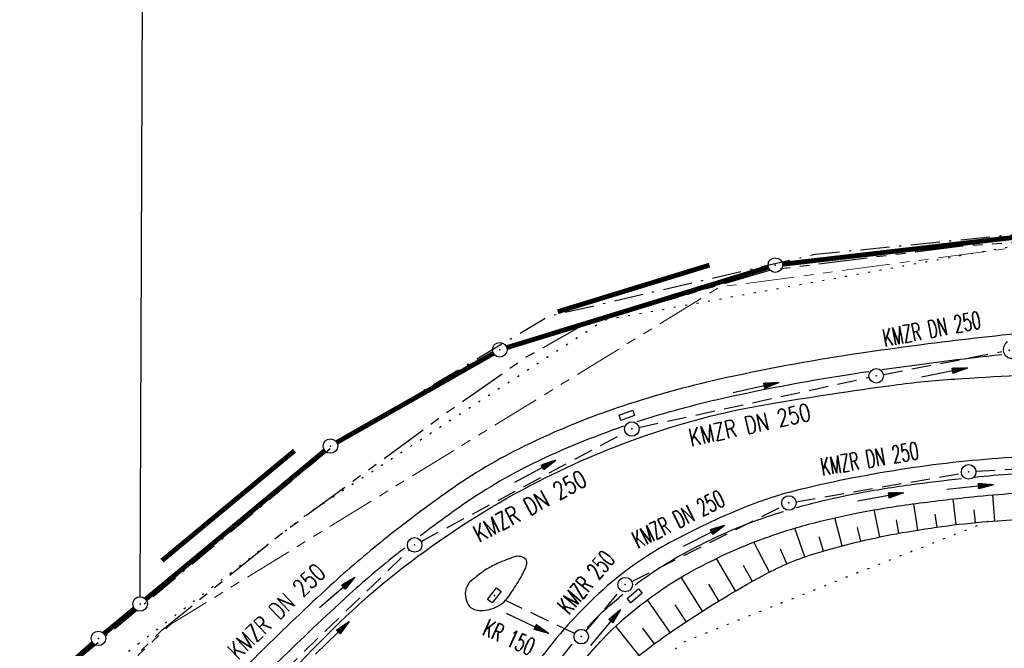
# Model space of a CAD drawing. Extents: x 0 to 1135, y 0 to 594.
# Tile 52 of 153: x 362 to 464, y 419 to 484. Entities that reach past the tile are written whole.
import ezdxf
from ezdxf.enums import TextEntityAlignment as Align

# ---------------------------------------------------------------- set-up
doc = ezdxf.new("R2010")
doc.units = 0
doc.header["$LTSCALE"] = 2
doc.header["$MEASUREMENT"] = 0
for name, pattern in [('AUSGEZOGEN', [0]), ('BAB-FM2', [2.6, 1.5, -0.5, 0.1, -0.5]), ('GEMARKBAB', [3.7, 2, -0.5, 0.1, -0.5, 0.1, -0.5]), ('GESTRICH-X2', [1.5, 1, -0.5]), ('PHANTOMX2', [5, 2.5, -0.5, 0.5, -0.5, 0.5, -0.5]), ('PUNKTX2_STR', [0.6, 0.1, -0.5])]:
    doc.linetypes.add(name, pattern=pattern)
doc.layers.get('0').update_dxf_attribs({"color": 8, "linetype": 'AUSGEZOGEN'})
for name, color, linetype in [('BAB_FM', 8, 'BAB-FM2'), ('BOESCHG', 8, 'AUSGEZOGEN'), ('DURCHL', 200, 'GESTRICH-X2'), ('FBRTOP', 8, 'AUSGEZOGEN'), ('GEMARKGRZ', 8, 'GEMARKBAB'), ('GRENZL', 8, 'AUSGEZOGEN'), ('GRENZL-BAB', 7, 'AUSGEZOGEN'), ('GRENZP-BAB', 7, 'AUSGEZOGEN'), ('KANAL', 200, 'GESTRICH-X2'), ('Lichtwellenleiter COLT', 8, 'PHANTOMX2'), ('Lichtwellenleiter GLH', 8, 'PHANTOMX2'), ('MULDE', 8, 'AUSGEZOGEN'), ('NUTZUNG', 8, 'PUNKTX2_STR'), ('PFEIL', 200, 'CONTINUOUS'), ('PFEILTOP', 8, 'AUSGEZOGEN'), ('SCHSYMBOL', 200, 'AUSGEZOGEN'), ('TEXTO', 200, 'CONTINUOUS')]:
    doc.layers.add(name, color=color, linetype=linetype)
doc.styles.add('ROMANS', font='romans.shx', dxfattribs={"width": 0.8})

# ---------------------------------------------------------------- blocks, each defined once
blk = doc.blocks.new('GST')
at = {"color": 0}
blk.add_circle((0, 0), 0.75, dxfattribs=at)
blk.add_point((0, 0), dxfattribs=at)
blk = doc.blocks.new('10')
blk.add_blockref('GST', (0, 0))
blk = doc.blocks.new('13')
blk.add_lwpolyline([(0.76, 1.22), (-0.75, 1.22), (-0.75, 1.8), (0.76, 1.8)], close=True)
at = {"rotation": 180}
blk.add_blockref('GST', (0, 0), dxfattribs=at)
blk = doc.blocks.new('17')
blk.add_lwpolyline([(-0.76, -1.22), (0.75, -1.22), (0.75, -1.8), (-0.76, -1.8)], close=True)
blk.add_blockref('GST', (0, 0))
blk = doc.blocks.new('30')
at = {"color": 0}
for p, q in [((-0.75, -0.29), (-0.75, 0.29)), ((-0.75, 0.29), (0.75, 0.29)), ((0.75, 0.29), (0.75, -0.29)), ((0.75, -0.29), (-0.75, -0.29))]:
    blk.add_line(p, q, dxfattribs=at)
blk.add_point((0, 0), dxfattribs=at)
blk = doc.blocks.new('40')
at = {"color": 0}
blk.add_arc((0.02, 0.31), 0.91, 192.5363, 347.4637, dxfattribs=at)
blk.add_point((0, 0), dxfattribs=at)
blk = doc.blocks.new('PFEIL2')
at = {"color": 0}
for p, q in [((0.88, 0), (-2.4, -0.01)), ((0.88, -0.27), (0.88, 0.28)), ((0.88, 0.28), (2.43, 0.01)), ((0.91, 0.27), (0.88, 0.26)), ((0.97, 0.26), (0.88, 0.25)), ((1.02, 0.25), (0.88, 0.23)), ((1.07, 0.24), (0.88, 0.21)), ((1.13, 0.23), (0.88, 0.19)), ((1.18, 0.22), (0.88, 0.17)), ((1.24, 0.21), (0.88, 0.15)), ((1.29, 0.21), (0.88, 0.14)), ((1.34, 0.2), (0.88, 0.12)), ((1.4, 0.19), (0.88, 0.1)), ((1.45, 0.18), (0.88, 0.08)), ((1.51, 0.17), (0.88, 0.06)), ((1.56, 0.16), (0.88, 0.04)), ((1.61, 0.15), (0.88, 0.02)), ((1.67, 0.14), (0.88, 0.01)), ((1.72, 0.13), (0.88, -0.01)), ((1.78, 0.12), (0.88, -0.03)), ((1.83, 0.11), (0.88, -0.05)), ((1.88, 0.1), (0.88, -0.07)), ((1.94, 0.09), (0.88, -0.09)), ((2.05, 0.08), (0.88, -0.12)), ((1.99, 0.08), (0.88, -0.11)), ((2.1, 0.07), (0.88, -0.14)), ((2.15, 0.06), (0.88, -0.16)), ((2.21, 0.05), (0.88, -0.18)), ((2.26, 0.04), (0.88, -0.2)), ((2.32, 0.03), (0.88, -0.22)), ((2.37, 0.02), (0.88, -0.23)), ((2.42, 0.01), (0.88, -0.25)), ((2.43, 0.01), (0.88, -0.27))]:
    blk.add_line(p, q, dxfattribs=at)

msp = doc.modelspace()

# ---------------------------------------------------------------- linework, layer by layer
at = {"layer": 'BAB_FM', "flags": 128}
msp.add_lwpolyline([(268.57, 373.69), (318.25, 377.79), (333.62, 386.06), (364.45, 414.99), (395.49, 440.91), (416.98, 453.68), (444.51, 460.08), (480.67, 463.66), (527.59, 464.98), (551.45, 463.51), (597.67, 459.07), (604.66, 462.09), (641.91, 461.6), (643.09, 445.43), (642.4, 438.44), (641.67, 407.25), (640.53, 370.81), (688.6, 365.58), (738.6, 361.93), (788.6, 361.14), (865.7, 361.64)], dxfattribs=at)
msp.add_lwpolyline([(268.57, 373.69), (318.25, 377.79), (333.62, 386.06), (364.45, 414.99), (395.49, 440.91), (416.98, 453.68), (444.51, 460.08), (480.67, 463.66), (527.59, 464.98), (551.45, 463.51), (597.67, 459.07), (604.66, 462.09), (641.91, 461.6), (643.09, 445.43), (642.4, 438.44), (641.67, 407.25), (640.53, 370.81), (688.6, 365.58), (738.6, 361.93), (788.6, 361.14), (865.7, 361.64)], dxfattribs=at)
at = {"layer": 'BOESCHG'}
for p, q in [((455.12, 431.6), (454.68, 434.3)), ((455.12, 431.6), (454.68, 434.3)), ((459.08, 432.15), (458.76, 434.81)), ((459.08, 432.15), (458.76, 434.81)), ((463.06, 432.54), (462.85, 435.23)), ((463.06, 432.54), (462.85, 435.23)), ((451.18, 430.88), (450.6, 433.67)), ((451.18, 430.88), (450.6, 433.67)), ((457.09, 431.9), (456.91, 433.23)), ((457.09, 431.9), (456.91, 433.23)), ((461.07, 432.36), (460.94, 433.7)), ((461.07, 432.36), (460.94, 433.7)), ((447.29, 429.96), (446.53, 432.86)), ((447.29, 429.96), (446.53, 432.86)), ((453.14, 431.26), (452.9, 432.64)), ((453.14, 431.26), (452.9, 432.64)), ((443.45, 428.83), (442.42, 431.8)), ((443.45, 428.83), (442.42, 431.8)), ((449.23, 430.45), (448.89, 431.87)), ((449.23, 430.45), (448.89, 431.87)), ((439.78, 427.25), (438.18, 430.36)), ((439.78, 427.25), (438.18, 430.36)), ((445.36, 429.43), (444.93, 430.9)), ((445.36, 429.43), (444.93, 430.9)), ((441.59, 428.11), (440.94, 429.61)), ((441.59, 428.11), (440.94, 429.61)), ((436.29, 425.31), (434.33, 428.67)), ((436.29, 425.31), (434.33, 428.67)), ((438.02, 426.3), (437.12, 427.93)), ((438.02, 426.3), (437.12, 427.93)), ((432.87, 423.23), (430.65, 426.72)), ((432.87, 423.23), (430.65, 426.72)), ((434.57, 424.29), (433.52, 426.01)), ((434.57, 424.29), (433.52, 426.01)), ((429.54, 421.02), (427.19, 424.4)), ((429.54, 421.02), (427.19, 424.4)), ((431.19, 422.14), (430.04, 423.88)), ((431.19, 422.14), (430.04, 423.88)), ((426.32, 418.64), (423.91, 421.68)), ((426.32, 418.64), (423.91, 421.68)), ((427.91, 419.85), (426.71, 421.47)), ((427.91, 419.85), (426.71, 421.47))]:
    msp.add_line(p, q, dxfattribs=at)
for points in [[(572.21, 351.81, 0.000002), (566.96, 351.8, 0.000356)], [(572.21, 351.81, 0.000002), (566.96, 351.8, 0.000356)], [(461, 437.07, -0.009487), (464.88, 437.39, -0.004752), (471.42, 437.74, -0.005007), (477.63, 437.95, -0.003146), (483.43, 438.05, -0.002399), (491.03, 438.1, -0.006793), (503.27, 437.95, -0.00606), (516.98, 437.43, -0.000932), (518.63, 437.35, -0.006218)], [(461, 437.07, -0.009487), (464.88, 437.39, -0.004752), (471.42, 437.74, -0.005007), (477.63, 437.95, -0.003146), (483.43, 438.05, -0.002399), (491.03, 438.1, -0.006793), (503.27, 437.95, -0.00606), (516.98, 437.43, -0.000932), (518.63, 437.35, -0.006218)], [(442.55, 433.92, -0.003708), (443.29, 434.12, -0.016924), (448.36, 435.29, -0.01464), (454.28, 436.27, -0.006242), (459.63, 436.92, -0.010629)], [(442.55, 433.92, -0.003708), (443.29, 434.12, -0.016924), (448.36, 435.29, -0.01464), (454.28, 436.27, -0.006242), (459.63, 436.92, -0.010629)], [(413.88, 386.22, -0.026236), (413.06, 392.41, -0.038057), (413.04, 396.63, -0.005349), (413.49, 402.21, -0.021777), (413.67, 403.49, -0.032554), (414.56, 407.07, -0.030102), (416.01, 410.8, -0.02735), (417.6, 413.82, -0.025706), (419.63, 416.85, -0.028177), (422.54, 420.31, -0.031818), (425.45, 423.03, -0.02052), (428.54, 425.37, -0.024568), (431.27, 427.07, -0.017073), (435.28, 429.13, -0.021612), (438.54, 430.49, -0.01056), (441.39, 431.48, -0.012605), (443.81, 432.19, -0.016924), (448.75, 433.33, -0.01464), (454.55, 434.29, -0.007304), (460.75, 435.03, -0.010629), (465, 435.39, -0.004752)], [(413.88, 386.22, -0.026236), (413.06, 392.41, -0.038057), (413.04, 396.63, -0.005349), (413.49, 402.21, -0.021777), (413.67, 403.49, -0.032554), (414.56, 407.07, -0.030102), (416.01, 410.8, -0.02735), (417.6, 413.82, -0.025706), (419.63, 416.85, -0.028177), (422.54, 420.31, -0.031818), (425.45, 423.03, -0.02052), (428.54, 425.37, -0.024568), (431.27, 427.07, -0.017073), (435.28, 429.13, -0.021612), (438.54, 430.49, -0.01056), (441.39, 431.48, -0.012605), (443.81, 432.19, -0.016924), (448.75, 433.33, -0.01464), (454.55, 434.29, -0.007304), (460.75, 435.03, -0.010629), (465, 435.39, -0.004752)], [(413.88, 386.22, -0.010225), (414.22, 390.35, -0.015613), (414.58, 393.04, -0.022794), (417.43, 406.47, -0.060488), (419.33, 411.29, -0.079488), (422.28, 415.14, -0.039319), (429.88, 421.26, -0.026248), (439.31, 427, -0.050511), (444.61, 429.21, -0.027697), (452.92, 431.22, -0.02491), (462.35, 432.48, -0.013353), (470.15, 432.92, 0.007961), (483.24, 433.51, 0.019353), (489.49, 434.13, 0.010339), (501.11, 436)], [(413.88, 386.22, -0.010225), (414.22, 390.35, -0.015613), (414.58, 393.04, -0.022794), (417.43, 406.47, -0.060488), (419.33, 411.29, -0.079488), (422.28, 415.14, -0.039319), (429.88, 421.26, -0.026248), (439.31, 427, -0.050511), (444.61, 429.21, -0.027697), (452.92, 431.22, -0.02491), (462.35, 432.48, -0.013353), (470.15, 432.92, 0.007961), (483.24, 433.51, 0.019353), (489.49, 434.13, 0.010339), (501.11, 436)], [(425.9, 425.93, -0.009367), (427.4, 427.01, -0.024568), (430.3, 428.82, -0.017073), (434.43, 430.94, -0.021612), (437.84, 432.37, -0.01056), (440.78, 433.38, -0.002195), (441.22, 433.52, -0.016924)], [(425.9, 425.93, -0.009367), (427.4, 427.01, -0.024568), (430.3, 428.82, -0.017073), (434.43, 430.94, -0.021612), (437.84, 432.37, -0.01056), (440.78, 433.38, -0.002195), (441.22, 433.52, -0.016924)], [(420.95, 421.54, -0.001155), (421.09, 421.68, -0.031818), (424.18, 424.57, -0.003079), (424.65, 424.96, -0.024568)], [(420.95, 421.54, -0.001155), (421.09, 421.68, -0.031818), (424.18, 424.57, -0.003079), (424.65, 424.96, -0.024568)], [(411.92, 385.86, -0.026236), (411.06, 392.24, -0.038057), (411.04, 396.77, -0.005349), (411.5, 402.4, -0.021777), (411.7, 403.85, -0.032554), (412.66, 407.68, -0.030102), (414.19, 411.64, -0.02735), (415.89, 414.85, -0.025706), (418.03, 418.05, -0.013298), (419.42, 419.81, -0.031818)], [(411.92, 385.86, -0.026236), (411.06, 392.24, -0.038057), (411.04, 396.77, -0.005349), (411.5, 402.4, -0.021777), (411.7, 403.85, -0.032554), (412.66, 407.68, -0.030102), (414.19, 411.64, -0.02735), (415.89, 414.85, -0.025706), (418.03, 418.05, -0.013298), (419.42, 419.81, -0.031818)]]:
    msp.add_lwpolyline(points, format="xyb", dxfattribs=at)
at = {"layer": 'DURCHL'}
for p, q in [((451.55, 447.67), (463.78, 450.03)), ((451.55, 447.67), (463.78, 450.03)), ((419.66, 420.91), (412.07, 424.54)), ((419.66, 420.91), (412.07, 424.54))]:
    msp.add_line(p, q, dxfattribs=at)
at = {"layer": 'FBRTOP'}
msp.add_lwpolyline([(359.86, 381.05, 0.020673), (362.95, 384.47, 0.000512), (369.93, 392.9, -0.000518), (376.83, 401.23, -0.000111), (381.61, 406.99, -0.000142), (385.33, 411.47, -0.014385), (386.62, 412.93, -0.003067), (392.89, 419.56, -0.042384), (403.47, 428.89, -0.040892), (415.89, 436.61, -0.037518), (427.74, 441.61, -0.039324), (439.65, 444.6, -0.00839), (452.63, 446.57, -0.01744), (458.92, 447.19, -0.003877), (471.74, 447.91, -0.007538), (478.34, 448.13, -0.003016), (489.12, 448.26, -0.004167), (496.92, 448.24, -0.004748), (506.18, 448.06, -0.004616), (515.71, 447.69, -0.007277), (530.23, 446.78, -0.009249)], format="xyb", dxfattribs=at)
msp.add_lwpolyline([(359.86, 381.05, 0.020673), (362.95, 384.47, 0.000512), (369.93, 392.9, -0.000518), (376.83, 401.23, -0.000111), (381.61, 406.99, -0.000142), (385.33, 411.47, -0.014385), (386.62, 412.93, -0.003067), (392.89, 419.56, -0.042384), (403.47, 428.89, -0.040892), (415.89, 436.61, -0.037518), (427.74, 441.61, -0.039324), (439.65, 444.6, -0.00839), (452.63, 446.57, -0.01744), (458.92, 447.19, -0.003877), (471.74, 447.91, -0.007538), (478.34, 448.13, -0.003016), (489.12, 448.26, -0.004167), (496.92, 448.24, -0.004748), (506.18, 448.06, -0.004616), (515.71, 447.69, -0.007277), (530.23, 446.78, -0.009249)], format="xyb", dxfattribs=at)
at = {"layer": 'FBRTOP', "flags": 128}
for points in [[(626.93, 352.63, 0.007779), (627.6, 357.89, 0.028702), (627.68, 359.32, 0.000474), (627.65, 369.08, 0.000529), (627.61, 377.82, 0.000978), (627.52, 387.71, 0.001478), (627.44, 394.25, 0.059743), (626.83, 398.7, 0.035911), (624.44, 405.77, 0.049045), (621.05, 412.02, 0.052256), (616.76, 417.13, 0.020274), (612.66, 420.78, 0.036255), (610.15, 422.55, 0.016392), (606.59, 424.53, 0.021719), (603.8, 425.82, 0.017234), (599.07, 427.57, 0.019938), (594.87, 428.78, 0.011641), (590.66, 429.71, 0.004588), (579.9, 431.72, 0.009391), (558.55, 435.09, 0.009477), (537.27, 437.64, 0.013398), (517.06, 439.12, 0.010431), (491.04, 439.79, 0.007954), (477.58, 439.64, 0.008352), (464.78, 439.08, 0.022412), (454.01, 437.94, 0.02148), (442.92, 435.77, 0.037594), (437.18, 433.92, 0.026764), (429.51, 430.31, 0.056571), (423.04, 425.82, 0.048175), (416.71, 419.1, 0.059671), (412.65, 412.32, 0.055329), (410.05, 404.21, 0.05341), (409.35, 396.66, 0.050869), (410.27, 388.76, 0.059303), (413.53, 379.41, 0.069617), (418.25, 372.41, 0.037584), (424.7, 366.24, 0.04983), (430.3, 362.5, 0.018891), (437.84, 358.85, 0.030105), (442.77, 357.03, 0.015531), (451.47, 354.7, 0.019925), (458.37, 353.36, 0.00993), (469.69, 351.87, 0.014534), (477.46, 351.22, 0.004376), (490.46, 350.64, 0.007243), (498.33, 350.47, 0.001007), (515.71, 350.39, 0.001671), (526.19, 350.39, 0.000344), (531.63, 350.42, -0.000053), (566.75, 350.59, -0.001004), (582.29, 350.64, -0.000531), (611.65, 350.64)], [(626.93, 352.63, 0.007779), (627.6, 357.89, 0.028702), (627.68, 359.32, 0.000474), (627.65, 369.08, 0.000529), (627.61, 377.82, 0.000978), (627.52, 387.71, 0.001478), (627.44, 394.25, 0.059743), (626.83, 398.7, 0.035911), (624.44, 405.77, 0.049045), (621.05, 412.02, 0.052256), (616.76, 417.13, 0.020274), (612.66, 420.78, 0.036255), (610.15, 422.55, 0.016392), (606.59, 424.53, 0.021719), (603.8, 425.82, 0.017234), (599.07, 427.57, 0.019938), (594.87, 428.78, 0.011641), (590.66, 429.71, 0.004588), (579.9, 431.72, 0.009391), (558.55, 435.09, 0.009477), (537.27, 437.64, 0.013398), (517.06, 439.12, 0.010431), (491.04, 439.79, 0.007954), (477.58, 439.64, 0.008352), (464.78, 439.08, 0.022412), (454.01, 437.94, 0.02148), (442.92, 435.77, 0.037594), (437.18, 433.92, 0.026764), (429.51, 430.31, 0.056571), (423.04, 425.82, 0.048175), (416.71, 419.1, 0.059671), (412.65, 412.32, 0.055329), (410.05, 404.21, 0.05341), (409.35, 396.66, 0.050869), (410.27, 388.76, 0.059303), (413.53, 379.41, 0.069617), (418.25, 372.41, 0.037584), (424.7, 366.24, 0.04983), (430.3, 362.5, 0.018891), (437.84, 358.85, 0.030105), (442.77, 357.03, 0.015531), (451.47, 354.7, 0.019925), (458.37, 353.36, 0.00993), (469.69, 351.87, 0.014534), (477.46, 351.22, 0.004376), (490.46, 350.64, 0.007243), (498.33, 350.47, 0.001007), (515.71, 350.39, 0.001671), (526.19, 350.39, 0.000344), (531.63, 350.42, -0.000053), (566.75, 350.59, -0.001004), (582.29, 350.64, -0.000531), (611.65, 350.64)], [(409.23, 426.55, 0.138615), (408.52, 425.75, 0.151784), (408.38, 424.78, 0.083022), (408.66, 423.92, 0.141234), (409.03, 423.53, 0.093557), (409.63, 423.32, 0.074483), (410.43, 423.32, 0.070222), (411.6, 423.66, 0.091999), (412.37, 424.2, 0.040651), (412.96, 424.9, 0.02055), (413.94, 426.42, 0.027881), (414.62, 427.74, 0.086584), (414.74, 428.2, 0.238436), (414.56, 428.63, 0.164707), (413.95, 428.88, 0.093033), (413.44, 428.82, 0.02591), (411.74, 428.16, 0.038957), (410.46, 427.48, 0.036454), (409.23, 426.55)], [(409.23, 426.55, 0.138615), (408.52, 425.75, 0.151784), (408.38, 424.78, 0.083022), (408.66, 423.92, 0.141234), (409.03, 423.53, 0.093557), (409.63, 423.32, 0.074483), (410.43, 423.32, 0.070222), (411.6, 423.66, 0.091999), (412.37, 424.2, 0.040651), (412.96, 424.9, 0.02055), (413.94, 426.42, 0.027881), (414.62, 427.74, 0.086584), (414.74, 428.2, 0.238436), (414.56, 428.63, 0.164707), (413.95, 428.88, 0.093033), (413.44, 428.82, 0.02591), (411.74, 428.16, 0.038957), (410.46, 427.48, 0.036454), (409.23, 426.55)]]:
    msp.add_lwpolyline(points, format="xyb", dxfattribs=at)
at = {"layer": 'GEMARKGRZ', "const_width": 0.5, "flags": 128}
for points in [[(433.59, 458.95), (417.92, 454.14)], [(433.59, 458.95), (417.92, 454.14)], [(390.73, 439.79), (377.04, 428.44)], [(390.73, 439.79), (377.04, 428.44)]]:
    msp.add_lwpolyline(points, dxfattribs=at)
at = {"layer": 'GRENZL'}
msp.add_line((374.78, 424.71), (375.1, 505.28), dxfattribs=at)
msp.add_line((374.78, 424.71), (375.1, 505.28), dxfattribs=at)
at = {"layer": 'GRENZL-BAB', "const_width": 0.5, "flags": 128}
for points in [[(468.75, 462.24), (441.13, 459.04)], [(468.75, 462.24), (441.13, 459.04)], [(439.67, 458.73), (412.65, 450.43)], [(439.67, 458.73), (412.65, 450.43)], [(411.28, 449.84), (395.09, 440.64)], [(411.28, 449.84), (395.09, 440.64)], [(393.86, 439.8), (375.35, 424.44)], [(393.86, 439.8), (375.35, 424.44)], [(374.2, 423.49), (371.05, 420.89)], [(374.2, 423.49), (371.05, 420.89)], [(369.92, 419.92), (329.43, 383.9)], [(369.92, 419.92), (329.43, 383.9)]]:
    msp.add_lwpolyline(points, dxfattribs=at)
at = {"layer": 'KANAL'}
for p, q in [((451.55, 447.67), (463.78, 450.03)), ((426.31, 442.19), (450.09, 447.37)), ((403.81, 430.42), (424.91, 441.69)), ((461.11, 437.66), (478.37, 438.69)), ((442.55, 434.52), (459.63, 437.46)), ((425.57, 426.29), (441.13, 434.06)), ((385.24, 412.79), (402.61, 429.55)), ((420.83, 421.15), (424.4, 425.38)), ((419.66, 420.91), (412.07, 424.54))]:
    msp.add_line(p, q, dxfattribs=at)
at = {"layer": 'Lichtwellenleiter COLT', "lineweight": 0, "flags": 128}
msp.add_lwpolyline([(591.67, 456.75), (589.45, 456.66), (582.97, 456.48), (522.15, 463.02), (477.2, 462.37), (434.67, 456.7), (377.97, 421.89), (348.3, 393.83), (332.83, 379.19), (316.62, 373.24), (279.52, 369.65), (239.22, 369.19), (216.49, 370.69), (142.63, 373.77), (119.26, 373.65), (87.76, 373.46), (25, 363.52)], dxfattribs=at)
msp.add_lwpolyline([(591.67, 456.75), (589.45, 456.66), (582.97, 456.48), (522.15, 463.02), (477.2, 462.37), (434.67, 456.7), (377.97, 421.89), (348.3, 393.83), (332.83, 379.19), (316.62, 373.24), (279.52, 369.65), (239.22, 369.19), (216.49, 370.69), (142.63, 373.77), (119.26, 373.65), (87.76, 373.46), (25, 363.52)], dxfattribs=at)
at = {"layer": 'Lichtwellenleiter GLH', "flags": 128}
msp.add_lwpolyline([(25, 363.43), (40.71, 365.93), (60.1, 369.02), (83.08, 372.35), (100.38, 373.31), (121.05, 373.6), (142.53, 373.81), (146.21, 373.86), (164.3, 373.72), (180.08, 372.74), (201.88, 371.51), (222.36, 369.98), (239.07, 369.28), (241.68, 369), (264.48, 368.81), (289.28, 369.98), (305.53, 371.91), (320.4, 374.51), (332.73, 379.12), (340.68, 385.37), (377.06, 421.29), (389.35, 431.21), (406.18, 443.54), (414.45, 449.33), (420.61, 452.81), (440.04, 458.48), (459.74, 460.94), (482.41, 462.54), (499.83, 462.79), (521.86, 463.1), (534.33, 462.66), (544.17, 462.77), (586.82, 456.3)], dxfattribs=at)
msp.add_lwpolyline([(25, 363.43), (40.71, 365.93), (60.1, 369.02), (83.08, 372.35), (100.38, 373.31), (121.05, 373.6), (142.53, 373.81), (146.21, 373.86), (164.3, 373.72), (180.08, 372.74), (201.88, 371.51), (222.36, 369.98), (239.07, 369.28), (241.68, 369), (264.48, 368.81), (289.28, 369.98), (305.53, 371.91), (320.4, 374.51), (332.73, 379.12), (340.68, 385.37), (377.06, 421.29), (389.35, 431.21), (406.18, 443.54), (414.45, 449.33), (420.61, 452.81), (440.04, 458.48), (459.74, 460.94), (482.41, 462.54), (499.83, 462.79), (521.86, 463.1), (534.33, 462.66), (544.17, 462.77), (586.82, 456.3)], dxfattribs=at)
at = {"layer": 'MULDE'}
for points in [[(522.48, 451, 0.010251), (504.57, 452.26, 0.009288), (484.77, 452.89, 0.02492), (470.81, 452.38, 0.015529), (448.55, 449.75, 0.017734), (434.52, 447.14, 0.024838), (424.7, 444.42, 0.033629), (414.51, 440.28, 0.040629), (406.67, 435.64, 0.014458), (399.93, 430.57, 0.016941), (394.46, 425.89, 0.009687), (387.26, 419.04, 0.014164), (382.57, 414.13, 0.028863), (374.83, 404.48, -0.02627), (366.38, 393.84, -0.005752), (357.48, 384, -0.013387)], [(522.48, 451, 0.010251), (504.57, 452.26, 0.009288), (484.77, 452.89, 0.02492), (470.81, 452.38, 0.015529), (448.55, 449.75, 0.017734), (434.52, 447.14, 0.024838), (424.7, 444.42, 0.033629), (414.51, 440.28, 0.040629), (406.67, 435.64, 0.014458), (399.93, 430.57, 0.016941), (394.46, 425.89, 0.009687), (387.26, 419.04, 0.014164), (382.57, 414.13, 0.028863), (374.83, 404.48, -0.02627), (366.38, 393.84, -0.005752), (357.48, 384, -0.013387)], [(463.79, 449.69, 0.008767), (451.4, 448.14, 0.01767)], [(463.79, 449.69, 0.008767), (451.4, 448.14, 0.01767)], [(450.05, 447.94, 0.000848), (448.85, 447.77, 0.01767), (434.99, 445.18, 0.023028), (426.09, 442.76, 0.033517)], [(450.05, 447.94, 0.000848), (448.85, 447.77, 0.01767), (434.99, 445.18, 0.023028), (426.09, 442.76, 0.033517)], [(424.74, 442.31, 0.03146), (415.39, 438.47, 0.04061), (407.74, 433.94, 0.008762), (403.72, 430.99, 0.016894)], [(424.74, 442.31, 0.03146), (415.39, 438.47, 0.04061), (407.74, 433.94, 0.008762), (403.72, 430.99, 0.016894)], [(402.11, 429.74, 0.002131), (401.15, 428.99, 0.016894), (395.79, 424.4, 0.009735), (388.72, 417.67, 0.014078), (384.06, 412.79, 0.028968), (376.35, 403.18, -0.023528), (368.82, 393.6, -0.00579)], [(402.11, 429.74, 0.002131), (401.15, 428.99, 0.016894), (395.79, 424.4, 0.009735), (388.72, 417.67, 0.014078), (384.06, 412.79, 0.028968), (376.35, 403.18, -0.023528), (368.82, 393.6, -0.00579)]]:
    msp.add_lwpolyline(points, format="xyb", dxfattribs=at)
at = {"layer": 'NUTZUNG', "flags": 128}
for points in [[(277.08, 369.16), (320.48, 374.2), (331.12, 378.36), (348.83, 395.49), (369.09, 415.63), (392.38, 433.51), (422.74, 453.3), (479.65, 463.58), (536.14, 460.04), (585.61, 455.29), (601.06, 458.58), (616.64, 482.68), (619.38, 484.27)], [(277.08, 369.16), (320.48, 374.2), (331.12, 378.36), (348.83, 395.49), (369.09, 415.63), (392.38, 433.51), (422.74, 453.3), (479.65, 463.58), (536.14, 460.04), (585.61, 455.29), (601.06, 458.58), (616.64, 482.68), (619.38, 484.27)], [(462.35, 432.48), (446.34, 426.17), (430.47, 419.85), (421.77, 408.79), (419.81, 392.09), (425.75, 376.8), (446.72, 366.77), (467.19, 361.62), (481.83, 358.79), (496.32, 353.85), (611.6, 353.18)], [(462.35, 432.48), (446.34, 426.17), (430.47, 419.85), (421.77, 408.79), (419.81, 392.09), (425.75, 376.8), (446.72, 366.77), (467.19, 361.62), (481.83, 358.79), (496.32, 353.85), (611.6, 353.18)]]:
    msp.add_lwpolyline(points, dxfattribs=at)

# ---------------------------------------------------------------- block references
at = {"layer": 'GRENZP-BAB'}
for p in [(440.39, 458.95), (440.39, 458.95), (411.93, 450.21), (411.93, 450.21), (394.44, 440.27), (394.44, 440.27), (374.78, 423.96), (374.78, 423.96), (370.48, 420.41), (370.48, 420.41)]:
    msp.add_blockref('GST', p, dxfattribs=at)
at = {"layer": 'PFEIL'}
for p, rotation in [((457.86, 447.86), 10.8953595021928), ((438.39, 446.29), 12.26535950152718), ((415.57, 437.64), 28.08545950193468), ((451.25, 435.01), 9.827859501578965), ((433.02, 430.99), 26.49965950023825), ((414.8, 421.96), 334.5952595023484), ((422.84, 421.53), 49.73165950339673), ((394.62, 420.45), 44.01975950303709)]:
    msp.add_blockref('PFEIL2', p, dxfattribs=dict(at, rotation=rotation))
at = {"layer": 'PFEILTOP'}
for p, rotation in [((460.5, 436.03), 5.362782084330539), ((460.5, 436.03), 5.362782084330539), ((395.12, 425.14), 40.60684745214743), ((395.12, 425.14), 40.60684745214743)]:
    msp.add_blockref('PFEIL2', p, dxfattribs=dict(at, rotation=rotation))
at = {"layer": 'SCHSYMBOL'}
for name, p, rotation in [('40', (464.53, 450.16), 287.3807311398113), ('40', (464.53, 450.16), 287.3807311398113), ('10', (450.81, 447.52), 0.1293595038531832), ('10', (450.81, 447.52), 0.1293595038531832), ('13', (425.57, 442.03), 20.16475289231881), ('13', (425.57, 442.03), 20.16475289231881), ('10', (460.36, 437.6), 0.1293595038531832), ('10', (460.36, 437.6), 0.1293595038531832), ('10', (441.8, 434.39), 0.1293595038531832), ('10', (441.8, 434.39), 0.1293595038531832), ('10', (403.14, 430.06), 0.1293595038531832), ('10', (403.14, 430.06), 0.1293595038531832), ('17', (424.89, 425.96), 40.44014302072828), ('17', (424.89, 425.96), 40.44014302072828), ('30', (411.37, 424.85), 51.65184739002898), ('30', (411.37, 424.85), 51.65184739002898), ('10', (420.35, 420.59), 0.1293595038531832), ('10', (420.35, 420.59), 0.1293595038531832)]:
    msp.add_blockref(name, p, dxfattribs=dict(at, rotation=rotation))

# ---------------------------------------------------------------- texts
at = {"layer": 'TEXTO', "style": 'ROMANS'}
for s, rotation, width, p in [('KMZR DN 250', 10.8954, 0.6, (456.72, 451.48)), ('KMZR DN 250', 12.2654, 0.75, (437.93, 441.58)), ('KMZR DN 250', 9.8279, 0.6, (450.28, 438.07)), ('KMZR DN 250', 28.0855, 0.75, (415.46, 433.27)), ('KMZR DN 250', 26.4997, 0.6, (430.77, 431.92)), ('KMZR 250', 49.7317, 0.6, (421.52, 425.63)), ('KMZR DN 250', 44.0198, 0.75, (389.5, 422.56)), ('KR 150', 335.7826, 0.6, (412.53, 419.71))]:
    msp.add_text(s, height=1.8, rotation=rotation, dxfattribs=dict(at, width=width)).set_placement(p, align=Align.CENTER)

doc.saveas('drawing.dxf')
